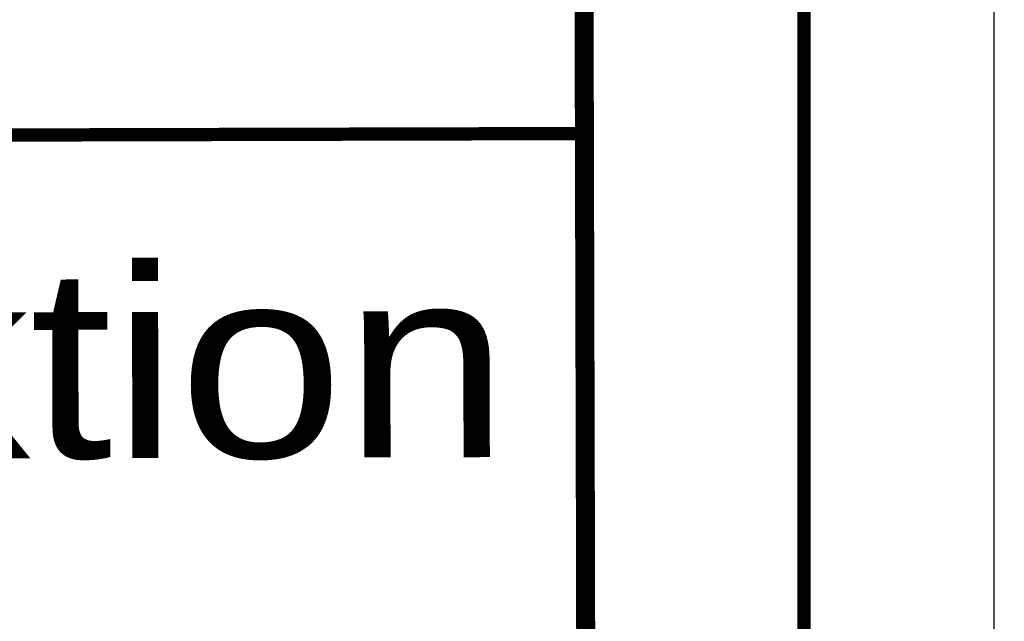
# Model space of a CAD drawing. Extents: x 0 to 1135, y 0 to 420.
# Tile 38 of 52: x 1109 to 1135, y 36 to 52. Entities that reach past the tile are written whole.
import ezdxf
from ezdxf.enums import TextEntityAlignment as Align

# ---------------------------------------------------------------- set-up
doc = ezdxf.new("R2010")
doc.units = 0
doc.header["$LTSCALE"] = 2
doc.header["$MEASUREMENT"] = 0
doc.linetypes.add('AUSGEZOGEN', pattern=[0])
for name, color, linetype in [('FBR', 8, 'CONTINUOUS'), ('LEGENDE', 7, 'AUSGEZOGEN'), ('RAHMEN', 250, 'AUSGEZOGEN')]:
    doc.layers.add(name, color=color, linetype=linetype)
doc.styles.add('UNIR-H', font='unir_h.shx', dxfattribs={"width": 0.8})

msp = doc.modelspace()

# ---------------------------------------------------------------- linework, layer by layer
at = {"layer": 'FBR'}
for points in [[(88.009, 187.528, 0), (104.839, 188.975, 0), (166.439, 194.269, -0.000002), (228.71, 199.62, 0.000002), (290.98, 204.971, 0.000001), (321.649, 207.607, 0.000001), (340.796, 209.253, 0.000002), (353.251, 210.323, -0.000001), (365.705, 211.394, -0.000007)], [(87.666, 191.514, 0), (104.497, 192.96, 0), (166.097, 198.254, -0.000002), (228.367, 203.605, 0.000002), (290.638, 208.957, 0.000001), (321.307, 211.592, 0.000001), (340.454, 213.238, 0.000002), (352.908, 214.308, -0.000001), (365.363, 215.379, -0.000007)], [(377.816, 216.449, 0.000001), (390.27, 217.519, 0.000044)], [(378.159, 212.464, 0.000001), (390.613, 213.534, 0.000044)]]:
    msp.add_lwpolyline(points, format="xyb", dxfattribs=at)
at = {"layer": 'LEGENDE'}
for points, const_width in [([(1124.323, 10.811), (1124.142, 81.311)], 0.5), ([(1057.226, 48.389), (1124.226, 48.561)], 0.35)]:
    msp.add_lwpolyline(points, dxfattribs=dict(at, const_width=const_width))
at = {"layer": 'RAHMEN'}
msp.add_line((1135, 0), (1135, 420), dxfattribs=at)
at = {"layer": 'RAHMEN', "const_width": 0.35}
msp.add_lwpolyline([(25, 5), (1130, 5), (1130, 415), (25, 415), (25, 5)], dxfattribs=at)

# ---------------------------------------------------------------- texts
at = {"layer": 'LEGENDE', "style": 'UNIR-H', "width": 1.0947}
msp.add_text('Autobahndirektion', height=5, rotation=0.1472, dxfattribs=at).set_placement((1059.248, 39.894), (1122.248, 40.056), align=Align.FIT)

doc.saveas('drawing.dxf')
